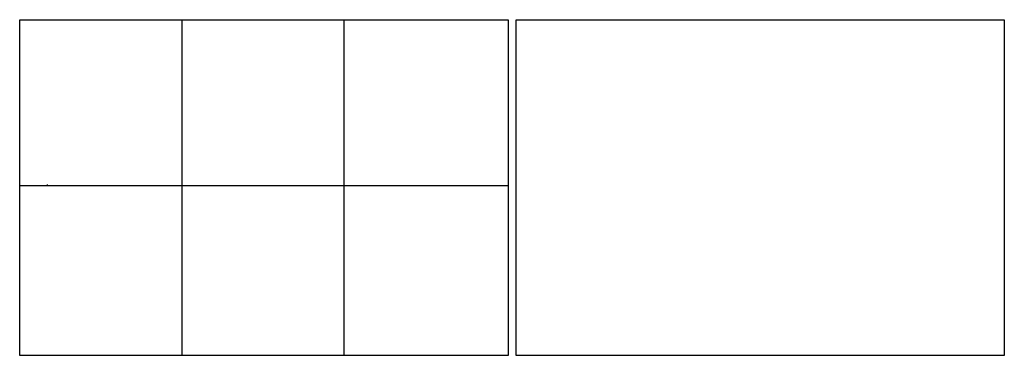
# Model space of a CAD drawing. Header units: feet. Extents: x 6 to 192, y 3 to 83.
# Tile 3 of 3: x 37 to 99, y 3 to 24. Entities that reach past the tile are written whole.
import ezdxf

# ---------------------------------------------------------------- set-up
doc = ezdxf.new("R2010")
doc.units = ezdxf.units.FT
doc.header["$MEASUREMENT"] = 0
doc.layers.add('COLUMNS', color=6, linetype='Continuous', plot=False)
doc.layers.add('PV_P_Text', color=10, linetype='Continuous')
doc.layers.add('SH_Border', color=7, linetype='Continuous')

msp = doc.modelspace()

# ---------------------------------------------------------------- linework, layer by layer
at = {"layer": 'COLUMNS', "color": 4}
msp.add_lwpolyline([(37.098, 3.374), (37.098, 24.374), (67.598, 24.374), (67.598, 3.374)], close=True, dxfattribs=at)
at = {"layer": 'COLUMNS', "color": 1}
msp.add_lwpolyline([(68.098, 3.374), (68.098, 24.374), (98.598, 24.374), (98.598, 3.374)], close=True, dxfattribs=at)
at = {"layer": 'PV_P_Text'}
msp.add_lwpolyline([(38.811, 14.053), (38.811, 13.984)], dxfattribs=at)
at = {"layer": 'SH_Border'}
for p, q in [((47.223, 24.374), (47.223, 3.374)), ((57.348, 24.374), (57.348, 3.374)), ((37.098, 13.999), (67.598, 13.999))]:
    msp.add_line(p, q, dxfattribs=at)

doc.saveas('drawing.dxf')
